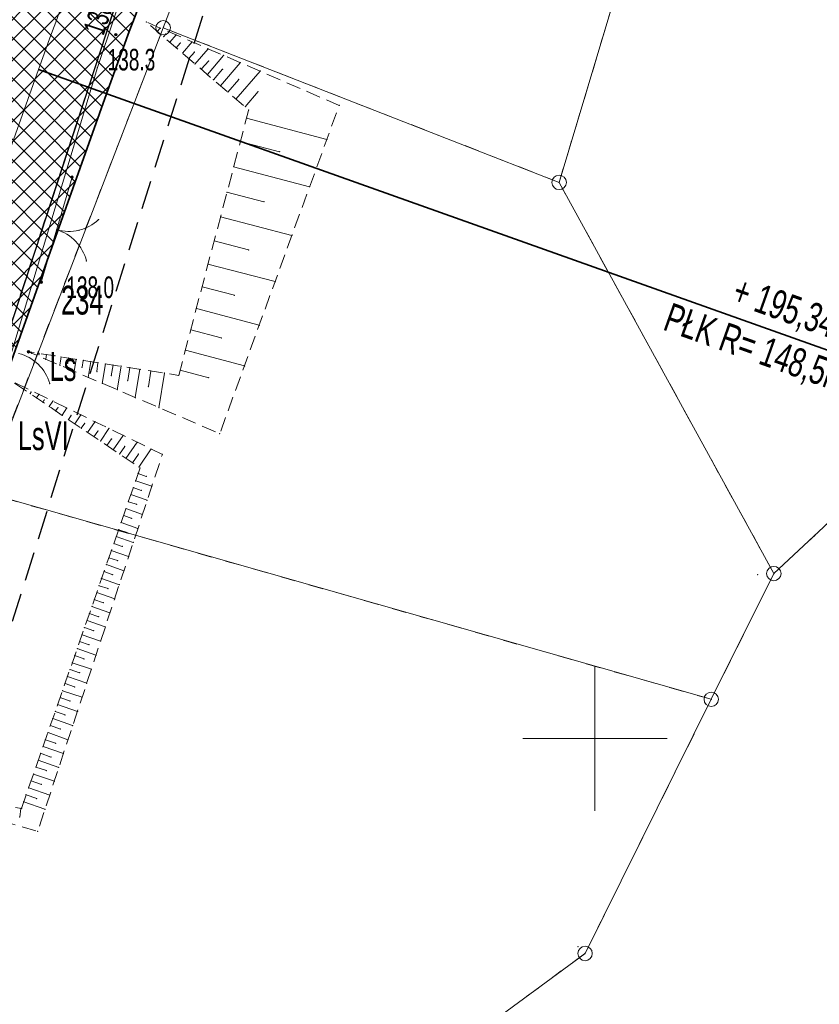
# Model space of a CAD drawing. Extents: x 6456700 to 6518119, y 5963420 to 5980059.
# Tile 29 of 256: x 6511649 to 6511677, y 5963990 to 5964024. Entities that reach past the tile are written whole.
import ezdxf
from ezdxf.enums import TextEntityAlignment as Align

# ---------------------------------------------------------------- set-up
doc = ezdxf.new("R2010")
doc.units = 0
doc.header["$MEASUREMENT"] = 0
for name, pattern in [('L_0_03', [1, 0.5, -0.5]), ('L_0_04', [1.5, 1, -0.5]), ('L_0_52', [1, 0.75, -0.25]), ('L_0_5A', [0.75, 0.5, -0.25])]:
    doc.linetypes.add(name, pattern=pattern)
doc.layers.get('0').update_dxf_attribs({"color": 2, "linetype": 'CONTINUOUS', "lineweight": 5})
for name, color, linetype, lineweight in [('000_Inne__niezydentyfikowane_', 7, 'CONTINUOUS', 18), ('18mm Kreska ciągła', 7, 'CONTINUOUS', 18), ('202_punkt_graniczny', 7, 'CONTINUOUS', 18), ('209_oznaczenie_konturu_klasyfikacyjnego', 96, 'CONTINUOUS', 18), ('210_oznaczenie_konturu_uzytku_gruntowego', 96, 'CONTINUOUS', 18), ('211_numer_dzialki_ewidencyjnej', 7, 'CONTINUOUS', 18), ('218_kontur_uzytku_gruntowego', 96, 'L_0_03', 18), ('219_dzialka_ewidencyjna', 7, 'CONTINUOUS', 18), ('35mm Ciągła', 7, 'CONTINUOUS', 35), ('brama', 7, 'CONTINUOUS', 18), ('furtka', 7, 'CONTINUOUS', 18), ('jezdnia', 7, 'CONTINUOUS', 18), ('kraweznik', 7, 'CONTINUOUS', 18), ('ogrodzenie_trwale', 7, 'CONTINUOUS', 18), ('pikieta_naturalna', 7, 'CONTINUOUS', 18), ('pikieta_naturalna_Atr2', 7, 'CONTINUOUS', 18), ('pikieta_sztuczna_Atr2', 7, 'CONTINUOUS', 18), ('przewod_elektroenergetyczny_podziemny', 7, 'CONTINUOUS', 18), ('siatka_krzyrzy', 7, 'CONTINUOUS', 18), ('skarpa_nieumocniona', 7, 'CONTINUOUS', 18), ('Zakres', 7, 'CONTINUOUS', 18)]:
    doc.layers.add(name, color=color, linetype=linetype, lineweight=lineweight)
doc.styles.get("Standard").update_dxf_attribs({"font": 'txt', "width": 0.75})
doc.styles.add('Znaczniki', font='GOTHIC.TTF', dxfattribs={"width": 0.7})

# ---------------------------------------------------------------- blocks, each defined once
blk = doc.blocks.new('mdcp_nowa')
at = {"layer": 'pikieta_naturalna', "linetype": 'Continuous', "lineweight": 18, "true_color": 0x000000}
for points in [[(6494383.4, 5980474.355, 1), (6494383.4, 5980474.445, 1)], [(6494381.88, 5980469.415, 1), (6494381.88, 5980469.505, 1)], [(6494380.81, 5980465.775, 1), (6494380.81, 5980465.865, 1)], [(6494380.37, 5980463.365, 1), (6494380.37, 5980463.455, 1)]]:
    blk.add_hatch(color=18, dxfattribs=at).paths.add_polyline_path(points)
at = {"layer": '000_Inne__niezydentyfikowane_', "linetype": 'Continuous', "lineweight": 18, "flags": 128}
for points in [[(6494384.83, 5980474.51), (6494384.93, 5980474.63)], [(6494385.05, 5980474.33), (6494385.13, 5980474.42)], [(6494385.27, 5980474.14), (6494385.49, 5980474.39)], [(6494385.49, 5980473.95), (6494385.63, 5980474.11)], [(6494385.71, 5980473.76), (6494386.04, 5980474.15)], [(6494385.93, 5980473.57), (6494386.12, 5980473.8)], [(6494386.14, 5980473.38), (6494386.6, 5980473.91)], [(6494386.36, 5980473.2), (6494386.62, 5980473.49)], [(6494386.57, 5980473.02), (6494387.13, 5980473.68)], [(6494387.02, 5980472.63), (6494387.71, 5980473.43)], [(6494386.78, 5980472.84), (6494387.1, 5980473.2)], [(6494387.56, 5980472.17), (6494388.4, 5980473.14)], [(6494387.28, 5980472.41), (6494387.66, 5980472.85)], [(6494387.88, 5980471.9), (6494388.33, 5980472.43)], [(6494387.93, 5980471.51), (6494390.71, 5980470.77)], [(6494387.71, 5980470.7), (6494389.07, 5980470.34)], [(6494387.48, 5980469.82), (6494390.11, 5980469.13)], [(6494387.25, 5980468.94), (6494388.53, 5980468.61)], [(6494387.03, 5980468.09), (6494389.5, 5980467.44)], [(6494386.81, 5980467.25), (6494388, 5980466.94)], [(6494386.59, 5980466.45), (6494388.92, 5980465.84)], [(6494386.39, 5980465.66), (6494387.51, 5980465.37)], [(6494386.19, 5980464.91), (6494388.37, 5980464.33)], [(6494386, 5980464.17), (6494387.05, 5980463.89)], [(6494380.48, 5980463.39), (6494380.48, 5980463.36)], [(6494380.74, 5980463.35), (6494380.73, 5980463.31)], [(6494380.99, 5980463.31), (6494380.97, 5980463.15)], [(6494381.25, 5980463.27), (6494381.23, 5980463.16)], [(6494381.5, 5980463.23), (6494381.46, 5980462.94)], [(6494381.76, 5980463.19), (6494381.73, 5980463.01)], [(6494385.81, 5980463.46), (6494387.86, 5980462.92)], [(6494382.02, 5980463.15), (6494381.95, 5980462.73)], [(6494382.27, 5980463.11), (6494382.23, 5980462.87)], [(6494382.53, 5980463.07), (6494382.44, 5980462.52)], [(6494382.78, 5980463.03), (6494382.74, 5980462.72)], [(6494383.04, 5980462.99), (6494382.93, 5980462.31)], [(6494383.3, 5980462.95), (6494383.24, 5980462.58)], [(6494383.58, 5980462.91), (6494383.45, 5980462.09)], [(6494383.88, 5980462.86), (6494383.81, 5980462.41)], [(6494384.23, 5980462.8), (6494384.07, 5980461.82)], [(6494384.61, 5980462.74), (6494384.53, 5980462.2)], [(6494385.08, 5980462.67), (6494384.89, 5980461.47)], [(6494385.63, 5980462.77), (6494386.62, 5980462.51)], [(6494380.2, 5980462.11), (6494380.24, 5980462.17)], [(6494380.43, 5980461.96), (6494380.46, 5980462.01)], [(6494380.65, 5980461.81), (6494380.73, 5980461.93)], [(6494380.87, 5980461.66), (6494380.92, 5980461.74)], [(6494381.09, 5980461.51), (6494381.22, 5980461.7)], [(6494381.31, 5980461.36), (6494381.39, 5980461.47)], [(6494381.54, 5980461.21), (6494381.7, 5980461.46)], [(6494381.76, 5980461.06), (6494381.85, 5980461.2)], [(6494381.98, 5980460.91), (6494382.19, 5980461.22)], [(6494382.2, 5980460.76), (6494382.32, 5980460.93)], [(6494382.42, 5980460.61), (6494382.68, 5980460.99)], [(6494382.64, 5980460.46), (6494382.78, 5980460.66)], [(6494382.87, 5980460.31), (6494383.16, 5980460.75)], [(6494383.31, 5980460.01), (6494383.65, 5980460.51)], [(6494383.09, 5980460.16), (6494383.25, 5980460.39)], [(6494383.53, 5980459.86), (6494383.71, 5980460.13)], [(6494383.75, 5980459.71), (6494384.14, 5980460.27)], [(6494383.98, 5980459.56), (6494384.18, 5980459.86)], [(6494384.2, 5980459.41), (6494384.62, 5980460.04)], [(6494384.17, 5980459.19), (6494384.45, 5980459.09)], [(6494384.09, 5980458.94), (6494384.65, 5980458.75)], [(6494383.92, 5980458.46), (6494384.48, 5980458.26)], [(6494384, 5980458.7), (6494384.28, 5980458.6)], [(6494383.83, 5980458.21), (6494384.12, 5980458.12)], [(6494383.67, 5980457.73), (6494383.95, 5980457.63)], [(6494383.75, 5980457.97), (6494384.32, 5980457.77)], [(6494383.58, 5980457.49), (6494384.16, 5980457.28)], [(6494383.5, 5980457.24), (6494383.79, 5980457.14)], [(6494383.33, 5980456.76), (6494383.62, 5980456.66)], [(6494383.41, 5980457), (6494384, 5980456.8)], [(6494383.24, 5980456.52), (6494383.84, 5980456.31)], [(6494383.07, 5980456.03), (6494383.68, 5980455.82)], [(6494383.16, 5980456.27), (6494383.46, 5980456.17)], [(6494382.99, 5980455.79), (6494383.29, 5980455.68)], [(6494382.9, 5980455.55), (6494383.52, 5980455.33)], [(6494382.74, 5980455.06), (6494383.36, 5980454.84)], [(6494382.82, 5980455.3), (6494383.13, 5980455.2)], [(6494382.65, 5980454.82), (6494382.96, 5980454.71)], [(6494382.48, 5980454.33), (6494382.8, 5980454.22)], [(6494382.57, 5980454.58), (6494383.19, 5980454.36)], [(6494382.4, 5980454.09), (6494383.03, 5980453.87)], [(6494382.31, 5980453.85), (6494382.63, 5980453.74)], [(6494382.14, 5980453.36), (6494382.47, 5980453.25)], [(6494382.23, 5980453.6), (6494382.87, 5980453.38)], [(6494382.06, 5980453.12), (6494382.71, 5980452.89)], [(6494381.89, 5980452.63), (6494382.55, 5980452.4)], [(6494381.97, 5980452.88), (6494382.3, 5980452.76)], [(6494381.81, 5980452.39), (6494382.14, 5980452.28)], [(6494381.72, 5980452.15), (6494382.39, 5980451.92)], [(6494381.55, 5980451.66), (6494382.23, 5980451.43)], [(6494381.64, 5980451.91), (6494381.97, 5980451.79)], [(6494381.47, 5980451.42), (6494381.81, 5980451.3)], [(6494381.3, 5980450.94), (6494381.64, 5980450.82)], [(6494381.38, 5980451.18), (6494382.07, 5980450.94)], [(6494381.21, 5980450.69), (6494381.9, 5980450.45)], [(6494381.13, 5980450.45), (6494381.48, 5980450.33)], [(6494380.96, 5980449.96), (6494381.31, 5980449.84)], [(6494381.05, 5980450.21), (6494381.74, 5980449.96)], [(6494380.88, 5980449.72), (6494381.58, 5980449.48)], [(6494380.71, 5980449.25), (6494381.42, 5980449)], [(6494380.79, 5980449.49), (6494381.15, 5980449.36)], [(6494380.63, 5980449.01), (6494380.99, 5980448.89)], [(6494380.46, 5980448.53), (6494380.82, 5980448.41)], [(6494380.55, 5980448.77), (6494381.27, 5980448.52)], [(6494380.38, 5980448.29), (6494381.11, 5980448.04)], [(6494380.29, 5980448.05), (6494380.66, 5980447.92)], [(6494380.11, 5980447.58), (6494380.07, 5980447.28)], [(6494380.21, 5980447.81), (6494380.94, 5980447.55)]]:
    blk.add_lwpolyline(points, dxfattribs=at)
at = {"layer": '000_Inne__niezydentyfikowane_'}
for p in [(6494384.83, 5980474.51), (6494384.93, 5980474.63), (6494385.05, 5980474.33), (6494385.13, 5980474.42), (6494385.27, 5980474.14), (6494385.49, 5980474.39), (6494385.63, 5980474.11), (6494386.04, 5980474.15), (6494385.49, 5980473.95), (6494386.12, 5980473.8), (6494386.6, 5980473.91), (6494385.71, 5980473.76), (6494385.93, 5980473.57), (6494386.62, 5980473.49), (6494387.13, 5980473.68), (6494387.71, 5980473.43), (6494386.14, 5980473.38), (6494386.36, 5980473.2), (6494387.1, 5980473.2), (6494388.4, 5980473.14), (6494386.57, 5980473.02), (6494386.78, 5980472.84), (6494387.66, 5980472.85), (6494387.02, 5980472.63), (6494387.28, 5980472.41), (6494388.33, 5980472.43), (6494387.56, 5980472.17), (6494387.88, 5980471.9), (6494387.93, 5980471.51), (6494387.71, 5980470.7), (6494390.71, 5980470.77), (6494389.07, 5980470.34), (6494387.48, 5980469.82), (6494390.11, 5980469.13), (6494387.25, 5980468.94), (6494388.53, 5980468.61), (6494387.03, 5980468.09), (6494389.5, 5980467.44), (6494386.81, 5980467.25), (6494388, 5980466.94), (6494386.59, 5980466.45), (6494386.39, 5980465.66), (6494388.92, 5980465.84), (6494387.51, 5980465.37), (6494386.19, 5980464.91), (6494388.37, 5980464.33), (6494386, 5980464.17), (6494387.05, 5980463.89), (6494380.48, 5980463.39), (6494380.48, 5980463.36), (6494380.73, 5980463.31), (6494380.74, 5980463.35), (6494380.99, 5980463.31), (6494381.25, 5980463.27), (6494381.5, 5980463.23), (6494381.76, 5980463.19), (6494385.81, 5980463.46), (6494380.97, 5980463.15), (6494381.23, 5980463.16), (6494381.46, 5980462.94), (6494381.73, 5980463.01), (6494382.02, 5980463.15), (6494382.23, 5980462.87), (6494382.27, 5980463.11), (6494382.53, 5980463.07), (6494382.78, 5980463.03), (6494383.04, 5980462.99), (6494383.3, 5980462.95), (6494383.58, 5980462.91), (6494383.88, 5980462.86), (6494387.86, 5980462.92), (6494381.95, 5980462.73), (6494382.44, 5980462.52), (6494382.74, 5980462.72), (6494383.24, 5980462.58), (6494384.23, 5980462.8), (6494384.61, 5980462.74), (6494385.08, 5980462.67), (6494385.63, 5980462.77), (6494386.62, 5980462.51), (6494380.24, 5980462.17), (6494382.93, 5980462.31), (6494383.81, 5980462.41), (6494384.53, 5980462.2), (6494380.2, 5980462.11), (6494380.43, 5980461.96), (6494380.46, 5980462.01), (6494380.73, 5980461.93), (6494383.45, 5980462.09), (6494384.07, 5980461.82), (6494380.65, 5980461.81), (6494380.87, 5980461.66), (6494380.92, 5980461.74), (6494381.09, 5980461.51), (6494381.22, 5980461.7), (6494381.31, 5980461.36), (6494381.39, 5980461.47), (6494381.54, 5980461.21), (6494381.7, 5980461.46), (6494381.85, 5980461.2), (6494382.19, 5980461.22), (6494384.89, 5980461.47), (6494381.76, 5980461.06), (6494381.98, 5980460.91), (6494382.32, 5980460.93), (6494382.68, 5980460.99), (6494382.2, 5980460.76), (6494382.42, 5980460.61), (6494382.64, 5980460.46), (6494382.78, 5980460.66), (6494383.16, 5980460.75), (6494383.65, 5980460.51), (6494382.87, 5980460.31), (6494383.09, 5980460.16), (6494383.25, 5980460.39), (6494383.71, 5980460.13), (6494384.14, 5980460.27), (6494383.31, 5980460.01), (6494383.53, 5980459.86), (6494384.18, 5980459.86), (6494384.62, 5980460.04), (6494383.75, 5980459.71), (6494383.98, 5980459.56), (6494384.17, 5980459.19), (6494384.2, 5980459.41), (6494384.45, 5980459.09), (6494384.09, 5980458.94), (6494384.65, 5980458.75), (6494383.92, 5980458.46), (6494384, 5980458.7), (6494384.28, 5980458.6), (6494383.83, 5980458.21), (6494384.12, 5980458.12), (6494384.48, 5980458.26), (6494383.67, 5980457.73), (6494383.75, 5980457.97), (6494384.32, 5980457.77), (6494383.58, 5980457.49), (6494383.95, 5980457.63), (6494383.5, 5980457.24), (6494383.79, 5980457.14), (6494384.16, 5980457.28), (6494383.33, 5980456.76), (6494383.41, 5980457), (6494384, 5980456.8), (6494383.24, 5980456.52), (6494383.62, 5980456.66), (6494383.07, 5980456.03), (6494383.16, 5980456.27), (6494383.46, 5980456.17), (6494383.84, 5980456.31), (6494382.99, 5980455.79), (6494383.29, 5980455.68), (6494383.68, 5980455.82), (6494382.9, 5980455.55), (6494382.74, 5980455.06), (6494382.82, 5980455.3), (6494383.13, 5980455.2), (6494383.52, 5980455.33), (6494382.65, 5980454.82), (6494382.96, 5980454.71), (6494383.36, 5980454.84), (6494382.48, 5980454.33), (6494382.57, 5980454.58), (6494383.19, 5980454.36), (6494382.4, 5980454.09), (6494382.8, 5980454.22), (6494382.31, 5980453.85), (6494382.63, 5980453.74), (6494383.03, 5980453.87), (6494382.14, 5980453.36), (6494382.23, 5980453.6), (6494382.87, 5980453.38), (6494382.06, 5980453.12), (6494382.47, 5980453.25), (6494381.89, 5980452.63), (6494381.97, 5980452.88), (6494382.3, 5980452.76), (6494382.71, 5980452.89), (6494381.81, 5980452.39), (6494382.14, 5980452.28), (6494382.55, 5980452.4), (6494381.72, 5980452.15), (6494382.39, 5980451.92), (6494381.55, 5980451.66), (6494381.64, 5980451.91), (6494381.97, 5980451.79), (6494381.47, 5980451.42), (6494381.81, 5980451.3), (6494382.23, 5980451.43), (6494381.3, 5980450.94), (6494381.38, 5980451.18), (6494382.07, 5980450.94), (6494381.21, 5980450.69), (6494381.64, 5980450.82), (6494381.13, 5980450.45), (6494381.48, 5980450.33), (6494381.9, 5980450.45), (6494380.96, 5980449.96), (6494381.05, 5980450.21), (6494381.74, 5980449.96), (6494380.88, 5980449.72), (6494381.31, 5980449.84), (6494380.71, 5980449.25), (6494380.79, 5980449.49), (6494381.15, 5980449.36), (6494381.58, 5980449.48), (6494380.63, 5980449.01), (6494380.99, 5980448.89), (6494381.42, 5980449), (6494380.46, 5980448.53), (6494380.55, 5980448.77), (6494381.27, 5980448.52), (6494380.38, 5980448.29), (6494380.82, 5980448.41), (6494380.29, 5980448.05), (6494380.66, 5980447.92), (6494381.11, 5980448.04), (6494380.11, 5980447.58), (6494380.21, 5980447.81), (6494380.94, 5980447.55), (6494380.07, 5980447.28)]:
    blk.add_point(p, dxfattribs=at)
at = {"layer": '202_punkt_graniczny', "color": 7, "linetype": 'Continuous', "lineweight": 18}
for centre in [(6494385.04, 5980474.64), (6494398.76, 5980469.28), (6494406.2, 5980455.72), (6494404.03, 5980451.36), (6494399.66, 5980442.55)]:
    blk.add_circle(centre, 0.25, dxfattribs=at)
at = {"layer": '202_punkt_graniczny'}
for p in [(6494385.04, 5980474.64), (6494398.76, 5980469.28), (6494406.2, 5980455.72), (6494404.03, 5980451.36), (6494399.66, 5980442.55)]:
    blk.add_point(p, dxfattribs=at)
at = {"layer": '218_kontur_uzytku_gruntowego', "lineweight": 18, "flags": 128}
for points in [[(6494391.19, 5980490.56), (6494385.04, 5980474.64)], [(6494398.76, 5980469.28), (6494400.73, 5980475.84)], [(6494385.04, 5980474.64), (6494378.83, 5980458.54)], [(6494398.76, 5980469.28), (6494385.04, 5980474.64)], [(6494406.2, 5980455.72), (6494398.76, 5980469.28)], [(6494415.67, 5980464.56), (6494406.2, 5980455.72)], [(6494404.03, 5980451.36), (6494378.83, 5980458.54)], [(6494404.03, 5980451.36), (6494406.2, 5980455.72)], [(6494399.66, 5980442.55), (6494404.03, 5980451.36)], [(6494370.23, 5980420.92), (6494399.66, 5980442.55)]]:
    blk.add_lwpolyline(points, dxfattribs=at)
at = {"layer": '218_kontur_uzytku_gruntowego'}
for p in [(6494385.04, 5980474.64), (6494385.04, 5980474.64), (6494385.04, 5980474.64), (6494385.04, 5980474.64), (6494385.04, 5980474.64), (6494385.04, 5980474.64), (6494398.76, 5980469.28), (6494398.76, 5980469.28), (6494398.76, 5980469.28), (6494398.76, 5980469.28), (6494406.2, 5980455.72), (6494406.2, 5980455.72), (6494406.2, 5980455.72), (6494406.2, 5980455.72), (6494404.03, 5980451.36), (6494404.03, 5980451.36), (6494404.03, 5980451.36), (6494404.03, 5980451.36), (6494404.03, 5980451.36), (6494404.03, 5980451.36), (6494399.66, 5980442.55), (6494399.66, 5980442.55), (6494399.66, 5980442.55), (6494399.66, 5980442.55)]:
    blk.add_point(p, dxfattribs=at)
at = {"layer": '219_dzialka_ewidencyjna', "color": 3, "linetype": 'Continuous', "lineweight": 18, "flags": 128}
for points in [[(6494391.19, 5980490.56), (6494385.04, 5980474.64)], [(6494398.76, 5980469.28), (6494400.73, 5980475.84)], [(6494385.04, 5980474.64), (6494378.83, 5980458.54)], [(6494385.04, 5980474.64), (6494398.76, 5980469.28)], [(6494406.2, 5980455.72), (6494398.76, 5980469.28)], [(6494406.2, 5980455.72), (6494415.67, 5980464.56)], [(6494378.83, 5980458.54), (6494404.03, 5980451.36)], [(6494404.03, 5980451.36), (6494406.2, 5980455.72)], [(6494399.66, 5980442.55), (6494404.03, 5980451.36)], [(6494370.23, 5980420.92), (6494399.66, 5980442.55)]]:
    blk.add_lwpolyline(points, dxfattribs=at)
at = {"layer": '219_dzialka_ewidencyjna', "color": 3}
for p in [(6494385.04, 5980474.64), (6494385.04, 5980474.64), (6494385.04, 5980474.64), (6494398.76, 5980469.28), (6494398.76, 5980469.28), (6494398.76, 5980469.28), (6494406.2, 5980455.72), (6494406.2, 5980455.72), (6494406.2, 5980455.72), (6494404.03, 5980451.36), (6494404.03, 5980451.36), (6494404.03, 5980451.36), (6494399.66, 5980442.55), (6494399.66, 5980442.55)]:
    blk.add_point(p, dxfattribs=at)
at = {"layer": 'brama', "color": 7, "linetype": 'Continuous', "lineweight": 18, "flags": 128}
blk.add_lwpolyline([(6494381.88, 5980469.46), (6494380.81, 5980465.82)], dxfattribs=at)
at = {"layer": 'brama', "color": 7, "linetype": 'Continuous', "lineweight": 18}
for centre, start, end in [((6494381.768, 5980469.079), 253.619, 313.619), ((6494380.922, 5980466.201), 13.619, 73.619)]:
    blk.add_arc(centre, 1.5, start, end, dxfattribs=at)
at = {"layer": 'brama'}
for p in [(6494381.88, 5980469.46), (6494382.803, 5980467.993), (6494381.345, 5980467.64), (6494381.345, 5980467.64), (6494382.121, 5980467.621), (6494382.008, 5980467.236), (6494382.38, 5980466.554), (6494380.81, 5980465.82)]:
    blk.add_point(p, dxfattribs=at)
at = {"layer": 'furtka', "color": 7, "linetype": 'Continuous', "lineweight": 18}
blk.add_arc((6494379.667, 5980461.895), 1.5, 15.964, 75.964, dxfattribs=at)
at = {"layer": 'furtka'}
for p in [(6494380.71, 5980462.973), (6494381.109, 5980462.307)]:
    blk.add_point(p, dxfattribs=at)
at = {"layer": 'jezdnia', "color": 7, "linetype": 'L_0_52', "lineweight": 18, "flags": 128}
for points in [[(6494379.042, 5980205.355), (6494370.45, 5980215.77), (6494359.26, 5980229.24), (6494350.5, 5980239.82), (6494339.7, 5980252.95), (6494336.61, 5980259.13), (6494333.07, 5980266.18), (6494330.52, 5980271.55), (6494329.52, 5980273.86), (6494327.36, 5980280.45), (6494325.85, 5980287.51), (6494325.03, 5980292.79), (6494325.01, 5980298.89), (6494326.29, 5980307.39), (6494327.89, 5980313.55), (6494331.08, 5980323.3), (6494333.2, 5980329.82), (6494336.64, 5980339.86), (6494338.43, 5980344.74), (6494343.18, 5980357.69), (6494347.78, 5980370.45), (6494349.48, 5980375.48), (6494354.04, 5980390.75), (6494352.32, 5980395.68), (6494357.03, 5980411.08), (6494361.23, 5980414.73), (6494366, 5980430.68), (6494370.3, 5980444.82), (6494371.15, 5980446.91), (6494375.47, 5980461.29), (6494375.75, 5980465.48), (6494375.18, 5980467.78), (6494374.35, 5980469.42), (6494371.15, 5980471.55), (6494375.07, 5980474.78), (6494376.5, 5980474.51), (6494378.65, 5980474.86), (6494379.97, 5980476.75), (6494382.89, 5980482.91), (6494394.43, 5980504.41), (6494396.68, 5980509.18), (6494397.56, 5980513.25), (6494397.03, 5980515.6), (6494395.56, 5980517.85), (6494398.63, 5980521.01), (6494399.16, 5980521.01), (6494402.03, 5980519.87), (6494404.28, 5980515.27), (6494407.43, 5980515.58), (6494404.79, 5980512.24), (6494403.37, 5980510.89), (6494402.78, 5980510.36), (6494400.53, 5980507.9), (6494398.16, 5980504.63), (6494391.04, 5980491.44), (6494385.61, 5980481.01), (6494383.82, 5980476.78), (6494378.9, 5980461.73), (6494373.96, 5980446.06), (6494373.47, 5980443.93), (6494369.12, 5980430), (6494367.09, 5980423.07), (6494366.46, 5980420.98), (6494364.17, 5980413.15), (6494352.58, 5980374.75), (6494350.86, 5980369.56), (6494346.16, 5980356.53), (6494340.78, 5980341.91), (6494336.32, 5980328.77), (6494333.97, 5980321.61), (6494330.37, 5980310.3), (6494329.56, 5980306.83), (6494328.8, 5980302.75), (6494328.17, 5980297.83), (6494328.48, 5980291.97), (6494329.06, 5980287.64), (6494330.85, 5980279.62), (6494332.58, 5980274.8), (6494333.58, 5980272.52), (6494336.35, 5980266.75), (6494340.04, 5980259.2), (6494342.54, 5980254.89), (6494352.41, 5980242.52), (6494362.09, 5980230.97), (6494370.78, 5980220.42), (6494371.58, 5980219.4), (6494373.43, 5980217.24), (6494381.565, 5980207.291)], [(6494333.07, 5980266.18), (6494330.52, 5980271.55), (6494329.52, 5980273.86), (6494327.36, 5980280.45), (6494325.85, 5980287.51), (6494325.03, 5980292.79), (6494325.01, 5980298.89), (6494326.29, 5980307.39), (6494327.89, 5980313.55), (6494331.08, 5980323.3), (6494333.2, 5980329.82), (6494336.64, 5980339.86), (6494338.43, 5980344.74), (6494343.18, 5980357.69), (6494347.78, 5980370.45), (6494349.48, 5980375.48), (6494354.04, 5980390.75), (6494352.32, 5980395.68), (6494357.03, 5980411.08), (6494361.23, 5980414.73), (6494366, 5980430.68), (6494370.3, 5980444.82), (6494371.15, 5980446.91), (6494375.47, 5980461.29), (6494375.75, 5980465.48), (6494375.18, 5980467.78), (6494374.35, 5980469.42), (6494371.15, 5980471.55), (6494375.07, 5980474.78), (6494376.5, 5980474.51), (6494378.65, 5980474.86), (6494379.97, 5980476.75), (6494382.89, 5980482.91), (6494394.43, 5980504.41), (6494396.68, 5980509.18), (6494397.56, 5980513.25), (6494397.03, 5980515.6), (6494395.56, 5980517.85), (6494398.63, 5980521.01), (6494399.16, 5980521.01), (6494402.03, 5980519.87), (6494404.28, 5980515.27), (6494407.43, 5980515.58), (6494404.79, 5980512.24), (6494403.37, 5980510.89), (6494402.78, 5980510.36), (6494400.53, 5980507.9), (6494398.16, 5980504.63), (6494391.04, 5980491.44), (6494385.61, 5980481.01), (6494383.82, 5980476.78), (6494378.9, 5980461.73), (6494373.96, 5980446.06), (6494373.47, 5980443.93), (6494369.12, 5980430), (6494367.09, 5980423.07), (6494366.46, 5980420.98), (6494364.17, 5980413.15), (6494352.58, 5980374.75), (6494350.86, 5980369.56), (6494346.16, 5980356.53), (6494340.78, 5980341.91), (6494336.32, 5980328.77), (6494333.97, 5980321.61), (6494330.37, 5980310.3), (6494329.56, 5980306.83), (6494328.8, 5980302.75), (6494328.17, 5980297.83), (6494328.48, 5980291.97), (6494329.06, 5980287.64), (6494330.85, 5980279.62), (6494332.58, 5980274.8), (6494333.58, 5980272.52), (6494336.35, 5980266.75), (6494339.19, 5980259.41), (6494334.28, 5980263.76)]]:
    blk.add_lwpolyline(points, close=True, dxfattribs=at)
at = {"layer": 'kraweznik', "color": 7, "linetype": 'Continuous', "lineweight": 25, "flags": 128}
blk.add_lwpolyline([(6494330.37, 5980310.3), (6494333.97, 5980321.61), (6494336.32, 5980328.77), (6494340.78, 5980341.91), (6494346.16, 5980356.53), (6494350.86, 5980369.56), (6494352.58, 5980374.75), (6494364.17, 5980413.15), (6494366.46, 5980420.98), (6494367.09, 5980423.07), (6494373.47, 5980443.93), (6494373.96, 5980446.06), (6494378.9, 5980461.73), (6494383.82, 5980476.78), (6494385.61, 5980481.01), (6494391.04, 5980491.44), (6494398.16, 5980504.63), (6494400.53, 5980507.9), (6494402.78, 5980510.36), (6494403.37, 5980510.89), (6494404.79, 5980512.24)], dxfattribs=at)
at = {"layer": 'ogrodzenie_trwale'}
for p in [(6494383.4, 5980474.4), (6494381.88, 5980469.46), (6494398.76, 5980469.28), (6494380.81, 5980465.82), (6494405.64, 5980455.68), (6494399.41, 5980442.79)]:
    blk.add_point(p, dxfattribs=at)
at = {"layer": 'pikieta_naturalna', "color": 7, "linetype": 'Continuous', "lineweight": 18}
for centre in [(6494383.4, 5980474.4), (6494381.88, 5980469.46), (6494380.81, 5980465.82), (6494380.37, 5980463.41)]:
    blk.add_circle(centre, 0.045, dxfattribs=at)
at = {"layer": 'pikieta_naturalna'}
for p in [(6494383.4, 5980474.4), (6494381.88, 5980469.46), (6494380.81, 5980465.82), (6494380.37, 5980463.41)]:
    blk.add_point(p, dxfattribs=at)
at = {"layer": 'przewod_elektroenergetyczny_podziemny', "color": 1, "linetype": 'Continuous', "lineweight": 18, "flags": 128}
blk.add_lwpolyline([(6494382.27, 5980535.77), (6494377.2, 5980536.55), (6494375.92, 5980528.64), (6494375.74, 5980526.27), (6494388.71, 5980524.79), (6494400.86, 5980522.84), (6494406.03, 5980518.42), (6494407.08, 5980517.13), (6494407.01, 5980516.12), (6494405.75, 5980514.43), (6494401.67, 5980508.82), (6494395.99, 5980500.15), (6494390.99, 5980491.39), (6494384.57, 5980479.51), (6494384.48, 5980478.4), (6494382.76, 5980473.26), (6494378.35, 5980458.67), (6494374.63, 5980446.16), (6494370.95, 5980434.41), (6494367.5, 5980422.96)], dxfattribs=at)
at = {"layer": 'przewod_elektroenergetyczny_podziemny'}
blk.add_point((6494382.76, 5980473.26), dxfattribs=at)
at = {"layer": 'siatka_krzyrzy', "linetype": 'Continuous', "lineweight": 18, "flags": 128}
for points in [[(6494400, 5980447.5), (6494400, 5980452.5)], [(6494397.5, 5980450), (6494402.5, 5980450)]]:
    blk.add_lwpolyline(points, dxfattribs=at)
at = {"layer": 'skarpa_nieumocniona', "color": 7, "linetype": 'L_0_5A', "lineweight": 18, "flags": 128}
for points in [[(6494385.58, 5980462.59), (6494388, 5980471.79), (6494384.45, 5980474.84), (6494391.14, 5980471.95), (6494387, 5980460.57), (6494380.37, 5980463.41)], [(6494380.13, 5980447.58), (6494384.24, 5980459.38), (6494379.79, 5980462.39), (6494385.01, 5980459.85), (6494380.69, 5980446.78), (6494375.89, 5980448.16)]]:
    blk.add_lwpolyline(points, close=True, dxfattribs=at)
at = {"layer": 'skarpa_nieumocniona'}
for p in [(6494384.45, 5980474.84), (6494384.45, 5980474.84), (6494388, 5980471.79), (6494388, 5980471.79), (6494391.14, 5980471.95), (6494391.14, 5980471.95), (6494380.37, 5980463.41), (6494380.37, 5980463.41), (6494385.58, 5980462.59), (6494385.58, 5980462.59), (6494387, 5980460.57), (6494387, 5980460.57), (6494385.01, 5980459.85), (6494385.01, 5980459.85), (6494384.24, 5980459.38), (6494384.24, 5980459.38), (6494380.13, 5980447.58), (6494380.13, 5980447.58), (6494380.69, 5980446.78), (6494380.69, 5980446.78)]:
    blk.add_point(p, dxfattribs=at)
at = {"layer": 'Zakres', "linetype": 'L_0_04', "lineweight": 25, "flags": 128}
blk.add_lwpolyline([(6495113.77, 5985050.22), (6495121.12, 5984877.07), (6495125.76, 5984757.87), (6495129.89, 5984649.81), (6495141.08, 5984611.3), (6495145.77, 5984544.53), (6495147.36, 5984487.27), (6495157.22, 5984392.07), (6495162.95, 5984387.45), (6495180.24, 5984384.16), (6495229.5, 5984386.61), (6495251.65, 5984373.41), (6495258.77, 5984357.12), (6495255.44, 5984330.44), (6495250.77, 5984304.39), (6495252.21, 5984282.78), (6495255.46, 5984256.45), (6495254.94, 5984238.25), (6495266.4, 5984211), (6495277.24, 5984182.33), (6495294.2, 5984133.19), (6495300.94, 5984095.37), (6495313.24, 5984037.69), (6495317.44, 5983978.18), (6495300.35, 5983922.18), (6495282.35, 5983883.38), (6495266.21, 5983862.23), (6495242.03, 5983839.67), (6495211.11, 5983816.86), (6495158.26, 5983772.66), (6495130.6, 5983651.16), (6495116.31, 5983543.43), (6495129.51, 5983346.73), (6495134.58, 5983264.71), (6495139.64, 5983186.97), (6495193.25, 5983077.94), (6495199.2, 5983041.97), (6495206.23, 5983026), (6495208.96, 5983004.88), (6495202.27, 5982979.48), (6495202.42, 5982950.13), (6495209.35, 5982897.38), (6495215.97, 5982850.34), (6495228.6, 5982809.97), (6495226.85, 5982778.82), (6495225.04, 5982750.56), (6495220.26, 5982723.37), (6495226.54, 5982679.97), (6495206.06, 5982669.48), (6495192.68, 5982657.71), (6495184.57, 5982648.65), (6495174.78, 5982624.58), (6495164.23, 5982604.61), (6495150.7, 5982588.3), (6495137.69, 5982582.43), (6495118.26, 5982573.75), (6495100.35, 5982558.42), (6495090.36, 5982544.99), (6495075.87, 5982519.06), (6495060.83, 5982499.68), (6495049.41, 5982485.49), (6495035.07, 5982459.7), (6495006.7, 5982406.64), (6494980.89, 5982351.84), (6494944.35, 5982293.29), (6494925.72, 5982250.11), (6494905.2, 5982190.37), (6494898.43, 5982153.5), (6494879.51, 5982063.89), (6494864.14, 5981992.66), (6494816.93, 5981768.61), (6494777.79, 5981577.7), (6494739.84, 5981394.72), (6494718.65, 5981297.89), (6494716.45, 5981237.31), (6494738.62, 5981208.21), (6494776.48, 5981173.06), (6494817.16, 5981137.44), (6494847.63, 5981109.8), (6494877.39, 5981077.08), (6494912.75, 5981030.55), (6494916.06, 5981014.71), (6494903.86, 5980957.01), (6494916.13, 5980953.51), (6494892.32, 5980927.59), (6494850.7, 5980858.8), (6494806.81, 5980779.89), (6494785.1, 5980753.49), (6494715.22, 5980723.29), (6494679.96, 5980686.78), (6494651.35, 5980651.29), (6494549.14, 5980683.24), (6494511.84, 5980659.66), (6494443.61, 5980630.33), (6494428.78, 5980598.6), (6494431.58, 5980579.46), (6494420.56, 5980549.76), (6494416.45, 5980528.2), (6494403.86, 5980507.16), (6494388.89, 5980482.96), (6494365.32, 5980407.99), (6494335.67, 5980315.15), (6494332.29, 5980297.41), (6494335.1, 5980278.18), (6494347.25, 5980254.84), (6494336.79, 5980250.09), (6494300.04, 5980271.34), (6494320.8, 5980301.43), (6494336.81, 5980349.17), (6494344.85, 5980380.92), (6494360.85, 5980437.13), (6494374.18, 5980476.38), (6494386.14, 5980498.84), (6494403.02, 5980528.52), (6494411.33, 5980563.19), (6494420.84, 5980586.25), (6494420.25, 5980601.11), (6494434.95, 5980635.94), (6494446.75, 5980644.99), (6494465.77, 5980647.27), (6494513.02, 5980669.46), (6494507.85, 5980679.68), (6494547.89, 5980705.83), (6494570.06, 5980691.34), (6494636.17, 5980669.05), (6494706.14, 5980756.86), (6494742.78, 5980772.58), (6494798.53, 5980814.27), (6494826.12, 5980867.97), (6494849.57, 5980908.6), (6494845.35, 5980942.01), (6494853.94, 5980970.83), (6494891.08, 5980960.54), (6494890.11, 5980965.73), (6494903.94, 5981025.69), (6494869.98, 5981070.3), (6494770.97, 5981160.58), (6494728.18, 5981200.64), (6494706.13, 5981229.56), (6494707.94, 5981299.75), (6494728.84, 5981398.1), (6494767.06, 5981580.19), (6494806.17, 5981770.55), (6494854.36, 5981994.76), (6494869.73, 5982065.97), (6494888.61, 5982155.44), (6494891.67, 5982173.95), (6494895.82, 5982197.45), (6494916.38, 5982253.72), (6494935.47, 5982297.95), (6494954.97, 5982331.67), (6494972.09, 5982356.64), (6494997.76, 5982411.14), (6495026.29, 5982464.48), (6495041.09, 5982491.09), (6495052.99, 5982505.88), (6495067.51, 5982524.6), (6495081.94, 5982550.43), (6495092.99, 5982565.28), (6495112.86, 5982582.29), (6495133.59, 5982591.55), (6495144.48, 5982596.46), (6495155.87, 5982610.19), (6495165.7, 5982628.8), (6495175.96, 5982654.03), (6495185.62, 5982664.83), (6495200.4, 5982677.82), (6495212.49, 5982688.04), (6495209.64, 5982723.43), (6495215.22, 5982750.57), (6495216.87, 5982779.54), (6495218.31, 5982809.31), (6495206.86, 5982847.92), (6495199.44, 5982894.74), (6495192.11, 5982948.71), (6495190.16, 5982979.24), (6495183.47, 5983075.16), (6495129.79, 5983184.34), (6495124.6, 5983264.07), (6495119.53, 5983346.09), (6495106.27, 5983543.75), (6495120.74, 5983652.9), (6495148.75, 5983779.42), (6495204.15, 5983826.04), (6495273.41, 5983889.36), (6495288.53, 5983927.42), (6495300.83, 5983964.69), (6495303.91, 5983980.14), (6495301.32, 5984039.55), (6495291.1, 5984093.63), (6495284.5, 5984130.67), (6495267.84, 5984178.93), (6495257.12, 5984207.3), (6495244.96, 5984236.19), (6495244.79, 5984255.42), (6495242.25, 5984281.97), (6495240.71, 5984304.95), (6495245.55, 5984331.94), (6495248.51, 5984355.64), (6495243.77, 5984366.47), (6495226.98, 5984376.47), (6495179.54, 5984374.12), (6495158.61, 5984378.09), (6495147.7, 5984386.91), (6495137.38, 5984486.61), (6495135.78, 5984544.04), (6495131.18, 5984609.54), (6495119.95, 5984648.2), (6495115.76, 5984757.49), (6495111.12, 5984876.67), (6495103.73, 5985050.93), (6495109.36, 5985081.73), (6495120.41, 5985085.88)], close=True, dxfattribs=at)
at = {"layer": '209_oznaczenie_konturu_klasyfikacyjnego', "lineweight": 20, "width": 0.66}
blk.add_text('LsVI', height=1, dxfattribs=at).set_placement((6494380, 5980461), align=Align.TOP_LEFT)
at = {"layer": '210_oznaczenie_konturu_uzytku_gruntowego', "lineweight": 20, "width": 0.66}
blk.add_text('Ls', height=1, dxfattribs=at).set_placement((6494381.1, 5980463.4), align=Align.TOP_LEFT)
at = {"layer": '211_numer_dzialki_ewidencyjnej', "color": 7, "lineweight": 20, "width": 0.66}
blk.add_text('234', height=1, dxfattribs=at).set_placement((6494381.5, 5980465.7), align=Align.TOP_LEFT)
at = {"layer": 'pikieta_naturalna_Atr2', "color": 7, "lineweight": 15, "width": 0.66}
for s, p in [('138.3', (6494383.11, 5980473.91)), ('138.0', (6494381.68, 5980466.02))]:
    blk.add_text(s, height=0.75, dxfattribs=at).set_placement(p, align=Align.TOP_LEFT)
at = {"layer": 'pikieta_sztuczna_Atr2', "color": 7, "lineweight": 15, "width": 0.66}
blk.add_text('138.34', height=0.75, rotation=71.9, dxfattribs=at).set_placement((6494382.257, 5980474.573), align=Align.TOP_LEFT)

msp = doc.modelspace()

# ---------------------------------------------------------------- block references
at = {"linetype": 'ByBlock'}
msp.add_blockref('mdcp_nowa', (17268.786, -16450.998), dxfattribs=at)

# ---------------------------------------------------------------- next in the draw order: hatches: boundary and pattern name
at = {"layer": '18mm Kreska ciągła'}
h = msp.add_hatch(dxfattribs=at)
h.set_pattern_fill('ANSI37', color=252, scale=4)
h.set_pattern_definition([(45, (6511584.6482, 5963836.2328), (-0.3535534, 0.3535534), []), (135, (6511584.6482, 5963836.2328), (-0.3535534, -0.3535534), [])])
h.paths.add_polyline_path([(6511584.648, 5963839.097), (6511587.535, 5963843.228, 0.069403), (6511591.8, 5963851.597), (6511600.266, 5963876.098, 0.012898), (6511608.043, 5963900.635), (6511625.076, 5963959.619, -0.015188), (6511629.749, 5963974.13), (6511647.149, 5964023.028, -0.031483), (6511654.631, 5964040.489), (6511666.152, 5964063.296, -0.087781), (6511671.583, 5964070.546), (6511672.656, 5964071.552, 0.15074), (6511676.748, 5964078.72), (6511683.845, 5964110.525), (6511685.647, 5964109.419), (6511687.266, 5964102.897), (6511681.628, 5964077.631, -0.15074), (6511676.075, 5964067.903), (6511675.001, 5964066.898, 0.087781), (6511670.614, 5964061.041), (6511659.094, 5964038.235, 0.031483), (6511651.86, 5964021.352), (6511634.459, 5963972.454, 0.015188), (6511629.88, 5963958.231), (6511612.847, 5963899.248, -0.012898), (6511604.992, 5963874.465), (6511596.526, 5963849.964, -0.069403), (6511591.634, 5963840.364), (6511588.747, 5963836.233)])

# ---------------------------------------------------------------- next in the draw order: linework, layer by layer
at = {"layer": '18mm Kreska ciągła', "color": 4, "ltscale": 0.1}
msp.add_lwpolyline([(6511586.698, 5963837.665), (6511589.584, 5963841.796, 0.069403), (6511594.163, 5963850.781), (6511602.629, 5963875.281, 0.012898), (6511610.445, 5963899.941), (6511627.478, 5963958.925, -0.015188), (6511632.104, 5963973.292), (6511649.504, 5964022.19, -0.031483), (6511656.862, 5964039.362), (6511668.383, 5964062.168, -0.087781), (6511673.292, 5964068.722), (6511674.365, 5964069.728, 0.15074), (6511679.188, 5964078.176), (6511685.917, 5964108.332)], format="xyb", dxfattribs=at)
at = {"layer": '35mm Ciągła'}
msp.add_line((6511649.504, 5964022.19), (6511677.768, 5964012.132), dxfattribs=at)
at = {"layer": '35mm Ciągła', "color": 6, "ltscale": 0.1}
for points in [[(6511591.8, 5963851.597), (6511600.266, 5963876.098, 0.012898), (6511608.043, 5963900.635), (6511625.076, 5963959.619, -0.015188), (6511629.749, 5963974.13), (6511647.149, 5964023.028, -0.031483), (6511654.631, 5964040.489), (6511666.152, 5964063.296, -0.087781), (6511671.583, 5964070.546), (6511672.656, 5964071.552, 0.15074), (6511676.748, 5964078.72), (6511683.845, 5964110.525)], [(6511687.266, 5964102.897), (6511681.628, 5964077.631, -0.15074), (6511676.075, 5964067.903), (6511675.001, 5964066.898, 0.087781), (6511670.614, 5964061.041), (6511659.094, 5964038.235, 0.031483), (6511651.86, 5964021.352), (6511634.459, 5963972.454, 0.015188), (6511629.88, 5963958.231), (6511612.847, 5963899.248, -0.012898), (6511604.992, 5963874.465), (6511596.526, 5963849.964, -0.069403)]]:
    msp.add_lwpolyline(points, format="xyb", dxfattribs=at)

# ---------------------------------------------------------------- next in the draw order: texts
at = {"layer": '18mm Kreska ciągła', "insert": (6511677.768, 5964012.132), "char_height": 1, "attachment_point": 6, "rotation": 340.412, "style": 'Znaczniki'}
msp.add_mtext('+ 195,34 m\\PPŁK R= 148,5m', dxfattribs=at)

doc.saveas('drawing.dxf')
